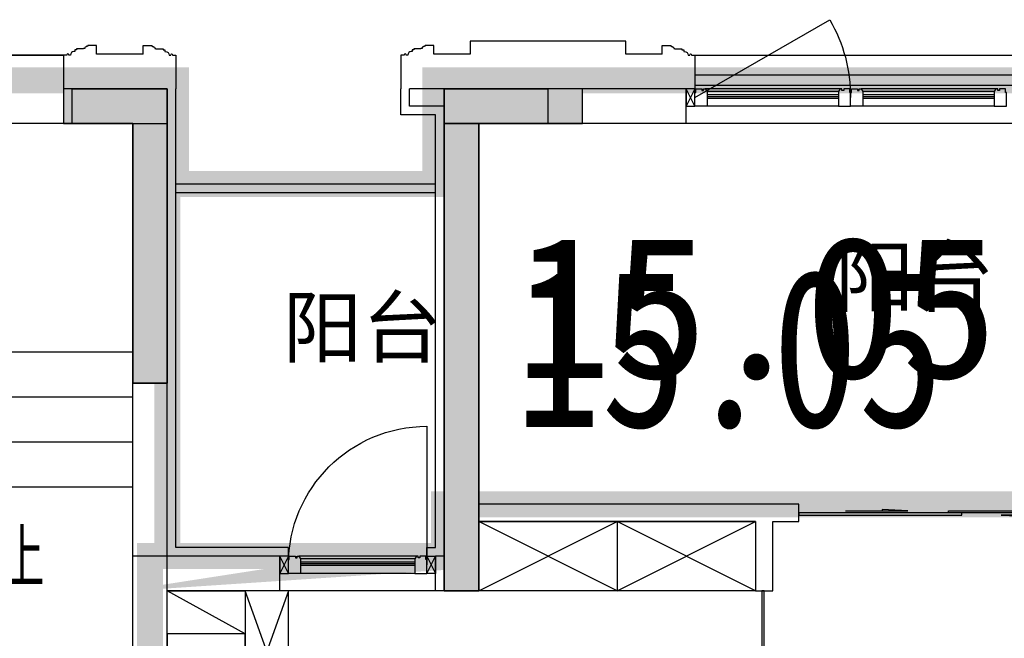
# Model space of a CAD drawing. Header units: millimetres. Extents: x 296296 to 297283, y 219875 to 220035.
# Tile 101 of 256: x 296774.94 to 296780.63, y 220020.71 to 220024.29. Entities that reach past the tile are written whole.
import ezdxf

# ---------------------------------------------------------------- set-up
doc = ezdxf.new("R2010")
doc.units = ezdxf.units.MM
doc.linetypes.add('-DASH', pattern=[0.35, 0.25, -0.1])
doc.linetypes.add('DASH', pattern=[0.35, 0.25, -0.1])
doc.layers.add('$面积结果', color=7, linetype='Continuous')
doc.layers.add('面积-住宅半面积', color=1, linetype='Continuous')
doc.layers.add('面积-计容-住宅-0.5', color=1, linetype='Continuous', lineweight=0)
doc.layers.add('面积-计容-住宅-1', color=1, linetype='Continuous', lineweight=0)
doc.styles.add('_TCH_DIM', font='SIMPLEX', dxfattribs={"bigfont": 'GBCBIG'})
doc.styles.add('dw', font='simhei.ttf')
doc.styles.get("Standard").update_dxf_attribs({"font": 'arial.ttf'})

# ---------------------------------------------------------------- blocks, each defined once
blk = doc.blocks.new('*U14')
at = {"lineweight": -2}
blk.add_hatch(color=253, dxfattribs=at).paths.add_polyline_path([(0, 200), (700, 0), (0, 0)])
at = {"color": 253, "linetype": 'DASH', "lineweight": -2}
blk.add_line((1050, 806.2177826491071), (700, 200), dxfattribs=at)
at = {"color": 253, "lineweight": -2}
for p, q in [((700, 200), (93.7822173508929, 550)), ((0, 200), (0, 0)), ((700, 200), (0, 200)), ((0, 200), (700, 0)), ((700, 0), (700, 200)), ((0, 0), (700, 0))]:
    blk.add_line(p, q, dxfattribs=at)
at = {"color": 253, "linetype": 'DASH', "lineweight": -2}
blk.add_arc((700, 200), 700, 60.00000000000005, 180, dxfattribs=at)
blk = doc.blocks.new('$DORLIB2D$00000127')
at = {"color": 253, "lineweight": -2}
for points in [[(-0.5333333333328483, 0.7948983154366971), (-0.5333333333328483, 0.690405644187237)], [(-0.0333333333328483, 0.7948983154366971), (-0.5333333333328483, 0.7948983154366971)], [(-0.0333333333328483, 0.7948983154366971), (-0.0333333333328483, 0.690405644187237)], [(0.5333333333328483, 0.7948983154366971), (0.0333333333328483, 0.7948983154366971)], [(0.0333333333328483, 0.7948983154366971), (0.0333333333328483, 0.690405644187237)], [(0.5333333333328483, 0.7948983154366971), (0.5333333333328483, 0.690405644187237)], [(-0.0333333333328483, 0.690405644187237), (-0.5333333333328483, 0.690405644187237)], [(0.5333333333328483, 0.690405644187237), (0.0333333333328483, 0.690405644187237)], [(0.5, 0.4999999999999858), (-0.5, 0.4999999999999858)]]:
    blk.add_lwpolyline(points, dxfattribs=at)
blk = doc.blocks.new('$DORLIB2D$00000116')
at = {"color": 253, "lineweight": -2}
for p, q in [((-0.4999999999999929, 7.1e-15), (-0.146446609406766, 0.353553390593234)), ((0.5000000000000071, 7.1e-15), (0.1464466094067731, 0.353553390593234))]:
    blk.add_line(p, q, dxfattribs=at)
for centre, radius, start, end in [((-0.4999999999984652, 4.832e-13), 0.4999999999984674, 0, 45), ((0.4999999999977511, 9.059e-13), 0.4999999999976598, 135, 180)]:
    blk.add_arc(centre, radius, start, end, dxfattribs=at)
blk = doc.blocks.new('洋房核心筒（标准层）')
at = {"color": 253}
for p, q in [((13399.99999975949, 9700.000023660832), (13400.00000002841, 13200.00000022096)), ((13400.00000002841, 13200.00000022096), (13600.00000002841, 13200.00000020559)), ((14930.00000002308, 13200.00000001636), (13599.99999987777, 13200.00000002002)), ((13599.99999987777, 13200.00000002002), (13599.99999987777, 11879.99999977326)), ((13599.99999975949, 9700.000023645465), (13600.00000002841, 13200.00000020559)), ((15926.98729813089, 13199.99999989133), (14930.00000002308, 13200.00000001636)), ((14929.99999986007, 11900.00000001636), (14930.00000002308, 13200.00000001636)), ((15189.99999986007, 11899.99999998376), (15190.00000002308, 13199.99999998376)), ((15449.99999986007, 11899.99999995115), (15450.00000002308, 13199.99999995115)), ((15709.99999986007, 11899.99999991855), (15710.00000002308, 13199.99999991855)), ((16275.05942885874, 12597.12138459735), (15926.98729813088, 13199.99999989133)), ((17270.00000002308, 13199.99999972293), (16042.45735196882, 13199.99999987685)), ((16375.05942886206, 12623.91630382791), (16042.45735196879, 13199.99999987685)), ((16229.99999998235, 12875.16660483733), (16230.00000002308, 13199.99999985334)), ((16489.99999992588, 12424.83339483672), (16490.00000002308, 13199.99999982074)), ((16749.99999986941, 11974.50018483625), (16750.00000002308, 13199.99999978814)), ((17009.99999986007, 11899.99999975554), (17010.00000002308, 13199.99999975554)), ((17269.99999986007, 11899.99999972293), (17270.00000002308, 13199.99999972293)), ((18600.00000003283, 13199.99999955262), (17269.99999994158, 13199.99999972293)), ((18599.9999998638, 11879.99999964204), (18600.00000003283, 13199.99999955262)), ((18599.99999976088, 9700.000023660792), (18600.00000002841, 13199.9999995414)), ((18600.00000002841, 13199.9999995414), (18800.00000002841, 13199.99999952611)), ((18799.99999976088, 9700.000023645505), (18800.00000002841, 13199.99999952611)), ((15969.99999986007, 11899.99999988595), (15970.00000001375, 13125.49981483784)), ((16229.99999986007, 11899.99999985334), (16229.99999995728, 12675.16660483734)), ((16455.45941541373, 12645.45941528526), (16275.05942885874, 12597.12138459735)), ((16282.56718102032, 12439.41447386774), (16455.45941541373, 12645.45941528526)), ((16454.91873227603, 12485.5959328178), (16282.56718102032, 12439.41447386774)), ((16793.01270175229, 11899.99999978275), (16454.91873227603, 12485.5959328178)), ((16677.54264791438, 11899.99999979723), (16354.91873227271, 12458.80101358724)), ((16489.99999986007, 11899.99999982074), (16489.9999999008, 12224.83339483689)), ((14899.99999987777, 11900.00000002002), (14929.99999986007, 11900.00000001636)), ((14899.99999987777, 11879.99999973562), (14899.99999987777, 11900.00000002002)), ((14899.99999983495, 11100.00000003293), (14899.99999988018, 11900.00000003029)), ((15999.99999988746, 11899.99999988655), (14899.99999988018, 11900.00000003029)), ((16677.54264791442, 11899.99999979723), (14929.99999986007, 11900.00000001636)), ((17299.99999987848, 11899.99999971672), (15999.99999988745, 11899.99999988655)), ((17269.99999986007, 11899.99999972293), (16793.01270175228, 11899.99999978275)), ((17269.99999986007, 11899.99999972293), (17299.99999986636, 11899.99999971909)), ((17299.99999986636, 11899.99999971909), (17299.9999998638, 11879.99999971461)), ((17299.99999983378, 11099.99999971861), (17299.99999987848, 11899.99999971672)), ((13599.99999987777, 11879.9999998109), (13599.9999998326, 11099.9999998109)), ((14899.99999987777, 11879.99999973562), (13599.99999987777, 11879.9999998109)), ((14899.99999987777, 11879.99999973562), (14899.9999998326, 11099.99999973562)), ((17299.99999982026, 11099.99999971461), (17299.9999998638, 11879.99999971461)), ((17299.9999998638, 11879.99999971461), (18599.9999998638, 11879.99999964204)), ((18599.99999982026, 11099.99999964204), (18599.9999998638, 11879.99999964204)), ((14999.9999998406, 11200.00000001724), (14999.99999987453, 11800.00000001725)), ((15899.9999998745, 11799.99999989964), (14999.99999987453, 11800.00000001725)), ((15899.99999985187, 11399.99999988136), (15899.9999998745, 11799.99999989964)), ((17199.99999987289, 11799.9999997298), (15999.99999987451, 11799.99999988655)), ((15999.99999985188, 11399.99999986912), (15999.99999987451, 11799.99999988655)), ((17199.99999983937, 11199.99999972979), (17199.99999987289, 11799.9999997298)), ((14899.99999986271, 11619.99999973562), (13599.99999986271, 11619.9999998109)), ((17299.99999984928, 11619.99999971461), (18599.99999984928, 11619.99999964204)), ((15649.99999984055, 11199.99999991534), (15649.99999985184, 11399.99999991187)), ((15899.99999985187, 11399.99999988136), (15649.99999985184, 11399.99999991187)), ((16599.99999985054, 11399.99999979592), (15999.99999985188, 11399.99999986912)), ((16599.99999983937, 11199.99999979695), (16599.99999985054, 11399.99999979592)), ((14899.99999984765, 11359.99999973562), (13599.99999984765, 11359.9999998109)), ((17299.99999983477, 11359.99999971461), (18599.99999983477, 11359.99999964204)), ((15749.99999983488, 11099.99999989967), (15749.99999984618, 11299.99999989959)), ((15999.99999984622, 11299.99999986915), (15749.99999984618, 11299.99999989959)), ((16499.99999984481, 11299.99999980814), (15999.99999984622, 11299.99999986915)), ((16499.99999983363, 11099.99999980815), (16499.99999984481, 11299.99999980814)), ((14999.99999985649, 11100.00000001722), (14999.99999987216, 11200.00000001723)), ((15649.99999984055, 11199.99999991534), (15599.99999987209, 11199.99999992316)), ((15599.99999987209, 11199.99999992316), (15599.99999985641, 11099.99999992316)), ((16599.99999980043, 11099.99999979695), (16599.99999981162, 11199.99999979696)), ((17199.99999983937, 11199.99999972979), (17199.99999980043, 11099.9999997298)), ((14899.9999998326, 11099.99999973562), (13599.9999998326, 11099.9999998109)), ((14899.99999983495, 11100.00000003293), (14999.99999985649, 11100.00000001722)), ((15599.99999985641, 11099.99999992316), (15749.99999983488, 11099.99999989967)), ((16499.99999983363, 11099.99999980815), (16599.99999980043, 11099.99999979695)), ((17199.99999980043, 11099.9999997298), (17299.99999983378, 11099.99999971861)), ((17299.99999982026, 11099.99999971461), (18599.99999982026, 11099.99999964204)), ((14874.99999968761, 9800.000023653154), (14874.99999965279, 9185.000023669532)), ((17324.99999968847, 9800.000023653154), (14874.99999968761, 9800.000023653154)), ((17324.99999965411, 9185.000023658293), (17324.99999968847, 9800.000023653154)), ((13399.99999975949, 9700.000023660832), (13599.99999975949, 9700.000023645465)), ((18599.99999976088, 9700.000023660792), (18799.99999976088, 9700.000023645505)), ((15074.99999965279, 9185.00002365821), (15074.99999967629, 9600.000023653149)), ((17124.9999996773, 9600.000023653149), (15074.99999967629, 9600.000023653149)), ((17124.9999996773, 9600.000023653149), (17124.99999965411, 9185.000023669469)), ((14874.99999965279, 9185.000023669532), (15074.99999965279, 9185.00002365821)), ((17124.99999965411, 9185.000023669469), (17324.99999965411, 9185.000023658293)), ((15074.9999995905, 8085.000023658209), (14874.9999995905, 8085.000023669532)), ((14874.9999995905, 8085.000023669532), (14874.99999953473, 7100.000023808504)), ((15074.99999954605, 7300.000023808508), (15074.9999995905, 8085.000023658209)), ((17324.99999959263, 8085.000023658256), (17124.99999959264, 8085.000023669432)), ((17124.99999959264, 8085.000023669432), (17124.99999954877, 7300.000023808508)), ((17324.9999995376, 7100.000023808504), (17324.99999959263, 8085.000023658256)), ((17124.99999954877, 7300.000023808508), (15074.99999954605, 7300.000023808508)), ((17324.9999995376, 7100.000023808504), (14874.99999953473, 7100.000023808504))]:
    blk.add_line(p, q, dxfattribs=at)
at = {"color": 253, "lineweight": -2}
for p, q in [((16874.99999966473, 9375.000023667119), (15324.99999966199, 9375.000023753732)), ((15324.99999966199, 9375.000023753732), (15324.99999957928, 7895.000023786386)), ((16874.99999958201, 7895.000023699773), (15324.99999966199, 9375.000023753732)), ((16874.99999966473, 9375.000023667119), (15324.99999957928, 7895.000023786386)), ((16874.99999958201, 7895.000023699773), (16874.99999966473, 9375.000023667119)), ((15324.99999957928, 7895.000023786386), (16874.99999958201, 7895.000023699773)), ((16564.99999957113, 7710.000023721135), (15634.9999995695, 7710.000023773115)), ((15634.9999995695, 7710.000023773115), (15634.99999955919, 7525.000023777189)), ((16564.99999956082, 7525.000023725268), (16564.99999957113, 7710.000023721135)), ((15634.99999955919, 7525.000023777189), (16564.99999956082, 7525.000023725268))]:
    blk.add_line(p, q, dxfattribs=at)
at = {"color": 253}
for points in [[(14249.99999982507, 10969.99999977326, 0, 0, 0), (14249.99999987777, 12550.00000002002, 0, 0, 0), (16229.99999994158, 12549.99999985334, 0, 80.00000000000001, 0), (15929.99999994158, 12549.9999998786, 0, 0, 0)], [(17949.999999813, 10969.99999967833, 0, 0, 0), (17949.99999994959, 12549.99999963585, 0, 0, 0), (16489.99999994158, 12549.99999982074, 0, 80.00000000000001, 0), (16789.99999994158, 12549.99999982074, 0, 0, 0)]]:
    blk.add_lwpolyline(points, format="xyseb", dxfattribs=at)
at = {"color": 253, "lineweight": -2}
blk.add_lwpolyline([(17299.99999980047, 11099.99992195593), (17299.99999989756, 11899.99999971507), (14899.99999988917, 11900.00000006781), (14899.99999977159, 11100.0000000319)], dxfattribs=at)
blk.add_lwpolyline([(15749.99999983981, 11299.99999997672), (16499.99999983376, 11299.99999997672), (16499.99999983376, 11099.99999980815), (15749.99999983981, 11099.99999980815)], close=True, dxfattribs=at)
at = {"color": 253, "lineweight": -2, "xscale": -1, "rotation": 180}
blk.add_blockref('*U14', (15774.94990664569, 11299.98568751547), dxfattribs=at)
at = {"color": 253}
for name, p, xscale, yscale, zscale, rotation in [('$DORLIB2D$00000116', (15299.99999986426, 11149.9999999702), 600, 600, 600, 179.9999999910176), ('$DORLIB2D$00000116', (16899.999999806, 11149.99999976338), -600, 600, -600, 179.9999999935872), ('$DORLIB2D$00000127', (14974.99999962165, 8635.000023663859), 1100, -200, 1100, 89.99999999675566), ('$DORLIB2D$00000127', (17224.99999962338, 8635.000023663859), 1100, 200, 1100, 89.99999999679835)]:
    blk.add_blockref(name, p, dxfattribs=dict(at, xscale=xscale, yscale=yscale, zscale=zscale, rotation=rotation))
at = {"color": 253, "style": '_TCH_DIM'}
for s, p in [('电', (15184.66559205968, 11273.07109868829)), ('水', (16787.66644105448, 11273.07109868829)), ('下', (14155.05319131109, 10519.89999977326)), ('上', (17845.74468065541, 10519.89999967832)), ('电梯', (15884.71652595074, 8513.51764473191))]:
    blk.add_text(s, height=337.5886524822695, dxfattribs=at).set_placement(p)
blk = doc.blocks.new('wy53eu64i765i57i78i')
blk.add_hatch(color=253).paths.add_polyline_path([(968574.8600675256, 192758.4369128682), (968574.8600675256, 191258.4020578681), (968774.8600675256, 191258.4020578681), (968774.8600675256, 192958.4369128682), (968174.8600675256, 192958.4369128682), (968174.8600675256, 192758.4369128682)], flags=0)
blk.add_hatch(color=253).paths.add_polyline_path([(970374.8556005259, 192958.4369168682), (970374.8467965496, 190058.4376608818), (970574.8467965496, 190058.4376608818), (970574.8556005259, 192758.4369128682), (971174.8564829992, 192758.4377494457), (971174.8564829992, 192958.4377494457)])
at = {"color": 253}
for points in [[(968574.8600675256, 192758.4369128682), (968574.8600675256, 191258.4020578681), (968774.8600675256, 191258.4020578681), (968774.8600675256, 192958.4369128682), (968174.8600675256, 192958.4369128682), (968174.8600675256, 192758.4369128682), (968574.8600675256, 192758.4369128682)], [(970374.8556005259, 192958.4369168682), (970374.8467965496, 190058.4376608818), (970574.8467965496, 190058.4376608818), (970574.8556005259, 192758.4369128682), (971174.8564829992, 192758.4377494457), (971174.8564829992, 192958.4377494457), (970374.8556005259, 192958.4369168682)]]:
    blk.add_lwpolyline(points, close=True, dxfattribs=at)
blk = doc.blocks.new('sayea5yuteaytuytrauyt')
h = blk.add_hatch()
h.set_pattern_fill('钢筋混凝土', color=253, scale=100)
h.set_pattern_definition([(45, (0, 0), (-176.7766952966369, 176.7766952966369), []), (49.99999999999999, (0, 0), (717.2601826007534, -62.75213498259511), [75, -825]), (355, (0, 0), (-138.751333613, 752.1921337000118), [60, -660]), (100.4514, (59.77168, -5.22934), (578.5093817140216, 689.4395420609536), [63.74019000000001, -701.142112]), (46.1842, (0, 200), (1067.241048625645, -165.5190143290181), [112.5, -1237.5]), (96.63560000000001, (88.936745, 186.206693), (934.6627055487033, 974.1178709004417), [95.610288, -1051.713]), (351.1842, (0, 200), (934.6619451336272, 974.1186009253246), [90, -990]), (21, (100, 150), (596.9070521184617, -402.6188906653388), [75, -825]), (326.0000000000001, (100, 150), (243.3153319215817, 725.150045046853), [60, -660]), (71.4514, (149.742233, 116.448394), (840.22262858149, 322.5304967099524), [63.74019000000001, -701.142112]), (37.5, (0, 0), (12.15985531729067, 332.8938538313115), [0, -652, 0, -670, 0, -662.5]), (7.5, (0, 0), (263.0695374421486, 394.4117118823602), [0, -382, 0, -637, 0, -252.5]), (327.5, (-223, 0), (533.822436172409, -22.55487173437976), [0, -250, 0, -780, 0, -1035]), (317.5, (-323, 0), (583.1861693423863, 100.1049823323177), [0, -325, 0, -518, 0, -735])])
h.paths.add_polyline_path([(1007424.854593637, 89058.43775986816), (1007424.854593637, 87258.43856486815), (1007174.854593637, 87258.43856486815), (1007174.854593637, 89058.43775986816)])
h.paths.add_polyline_path([(1021574.855280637, 89058.43775986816), (1021574.855280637, 87258.43856486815), (1021324.855280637, 87258.43856486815), (1021324.855280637, 89058.43775986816)])
h.paths.add_polyline_path([(989374.8548266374, 89058.43775186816), (989374.8548266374, 87258.43815686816), (989124.8548266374, 87258.43815686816), (989124.8548266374, 89058.43775186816)])
h.paths.add_polyline_path([(1039624.855051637, 89058.43775186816), (1039624.855051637, 87258.43815686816), (1039374.855051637, 87258.43815686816), (1039374.855051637, 89058.43775186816)])
h.paths.add_polyline_path([(1014474.854936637, 87858.43815686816), (1014474.854936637, 84858.43816086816), (1014274.854936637, 84858.43816086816), (1014274.854936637, 87858.43815686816)])
h.paths.add_polyline_path([(1044574.854944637, 92958.43692786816), (1044574.854944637, 91158.43691286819), (1044374.854944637, 91158.43691286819), (1044374.854944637, 92758.43691286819), (1044074.854822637, 92758.43691286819), (1044074.854822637, 92958.43691286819)])
h.paths.add_polyline_path([(984374.8549336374, 92758.43691286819), (984374.8549336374, 91158.43691286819), (984174.8549336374, 91158.43691286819), (984174.8548116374, 92958.43691286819), (984674.8550556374, 92958.43691286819), (984674.8550556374, 92758.43691286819)])
h.paths.add_polyline_path([(1027974.850721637, 92758.43691286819), (1027974.850721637, 91258.40206186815), (1027774.850721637, 91258.40206186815), (1027774.850721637, 92958.43691286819), (1028324.850721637, 92958.43691286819), (1028324.850721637, 92758.43691286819)])
h.paths.add_polyline_path([(1000974.859155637, 92958.43691286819), (1000974.859155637, 91258.40206186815), (1000774.859155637, 91258.40206186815), (1000774.859155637, 92758.43691286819), (1000424.859155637, 92758.43691286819), (1000424.859155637, 92958.43691286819)])
h.paths.add_polyline_path([(1033174.859613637, 92958.43691286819), (1033174.859613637, 91258.40205786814), (1032974.859613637, 91258.40205786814), (1032974.859613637, 92758.43691286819), (1032624.859613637, 92758.43691286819), (1032624.859613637, 92958.43691286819)])
h.paths.add_polyline_path([(995774.8502636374, 92758.43691286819), (995774.8502636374, 91258.40205786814), (995574.8502636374, 91258.40205786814), (995574.8502636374, 92958.43691286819), (996124.8502636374, 92958.43691286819), (996124.8502636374, 92758.43691286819)])
h.paths.add_polyline_path([(1014874.854936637, 80258.43772586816), (1014874.854936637, 80058.43772586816), (1014274.854936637, 80058.43772586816), (1014274.854936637, 81858.43772586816), (1014474.854936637, 81858.43772586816), (1014474.854936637, 80258.43772586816)])
h.paths.add_polyline_path([(1046674.855165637, 92358.43775186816), (1046674.855165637, 90658.43777086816), (1046474.855165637, 90658.43777086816), (1046474.855165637, 92158.43775186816), (1046024.855051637, 92158.43775186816), (1046024.855051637, 92358.43775186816)])
h.paths.add_polyline_path([(982274.8547116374, 92158.43775186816), (982274.8547116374, 90658.43777086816), (982074.8547116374, 90658.43777086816), (982074.8547116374, 92358.43775186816), (982724.8548266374, 92358.43775186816), (982724.8548266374, 92158.43775186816)])
h.paths.add_polyline_path([(1042874.855566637, 80058.43772586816), (1042874.855604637, 79458.43791586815), (1042074.855596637, 79458.43791586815), (1042074.855596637, 79658.43791586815), (1042674.855566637, 79658.43791586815), (1042674.855528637, 80258.43772586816), (1043624.855539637, 80258.43772586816), (1043624.855539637, 80058.43772586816)])
h.paths.add_polyline_path([(1010674.855341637, 80058.43772586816), (1010674.855379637, 79458.43791586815), (1009874.855367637, 79458.43791586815), (1009874.855367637, 79658.43791586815), (1010474.855341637, 79658.43791586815), (1010474.855303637, 80258.43772586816), (1011424.855310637, 80258.43772586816), (1011424.855310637, 80058.43772586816)])
h.paths.add_polyline_path([(1018874.854505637, 79658.43791586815), (1018874.854505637, 79458.43791586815), (1018074.854498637, 79458.43791586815), (1018074.854536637, 80058.43772586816), (1017324.854563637, 80058.43772586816), (1017324.854563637, 80258.43772586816), (1018274.854536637, 80258.43773286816), (1018274.854536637, 79658.43791586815)])
h.paths.add_polyline_path([(986674.8542806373, 79658.43791586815), (986674.8542806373, 79458.43791586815), (985874.8542736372, 79458.43791586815), (985874.8543116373, 80058.43772586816), (985124.8543376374, 80058.43772586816), (985124.8543376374, 80258.43772586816), (986074.8543116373, 80258.43773286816), (986074.8543116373, 79658.43791586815)])
h.paths.add_polyline_path([(1016574.855280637, 92758.43691286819), (1016574.855280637, 91158.43691286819), (1016374.855280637, 91158.43691286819), (1016374.855280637, 92158.43775186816), (1016074.855051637, 92158.43775186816), (1016074.855051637, 92358.43775186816), (1016374.855280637, 92358.43775186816), (1016374.855280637, 92958.43691286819), (1016874.855280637, 92958.43691286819), (1016874.855280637, 92758.43691286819)])
h.paths.add_polyline_path([(1012374.854593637, 92158.43775186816), (1012374.854593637, 91158.43691286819), (1012174.854593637, 91158.43691286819), (1012174.854593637, 92758.43691286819), (1011874.854593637, 92758.43691286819), (1011874.854593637, 92958.43691286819), (1012374.854593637, 92958.43691286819), (1012374.854593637, 92358.43775186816), (1012674.854826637, 92358.43775186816), (1012674.854826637, 92158.43775186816)])
h.paths.add_polyline_path([(1031699.854631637, 87258.43614286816), (1031699.854631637, 86658.43778686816), (1029249.854215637, 86658.43778686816), (1029249.854215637, 87258.43614286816), (1029449.854215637, 87258.43614286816), (1029449.854215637, 86858.43778286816), (1031499.854631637, 86858.43778286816), (1031499.854631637, 87258.43614286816)])
h.paths.add_polyline_path([(999499.8556616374, 87258.43614286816), (999499.8556616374, 86658.43778686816), (997049.8552426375, 86658.43778686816), (997049.8552426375, 87258.43614286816), (997249.8552426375, 87258.43614286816), (997249.8552426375, 86858.43778286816), (999299.8556616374, 86858.43778286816), (999299.8556616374, 87258.43614286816)])
h.paths.add_polyline_path([(1029449.854215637, 89158.43772886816), (1029449.854215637, 88743.43829786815), (1029249.854215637, 88743.43829786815), (1029249.854215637, 89358.43772886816), (1031699.854631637, 89358.43772886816), (1031699.854631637, 88743.43913286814), (1031499.854631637, 88743.43913286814), (1031499.854631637, 89158.43772886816)])
h.paths.add_polyline_path([(999499.8556616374, 89358.43772886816), (999499.8556616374, 88743.43829786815), (999299.8556616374, 88743.43829786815), (999299.8556616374, 89158.43772886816), (997249.8552426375, 89158.43772886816), (997249.8552426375, 88743.43913286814), (997049.8552426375, 88743.43913286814), (997049.8552426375, 89358.43772886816)])
h.paths.add_polyline_path([(1026174.845110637, 92958.43691286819), (1026174.845110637, 90058.43717586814), (1025974.845110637, 90058.43717586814), (1025974.845110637, 92758.43691286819), (1025574.850809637, 92758.43691286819), (1025574.850809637, 92958.43691286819)])
h.paths.add_polyline_path([(1002774.864763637, 92758.43691286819), (1002774.864763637, 90058.43717586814), (1002574.864763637, 90058.43717586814), (1002574.864763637, 92958.43691286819), (1003174.859068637, 92958.43691286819), (1003174.859068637, 92758.43691286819)])
h.paths.add_polyline_path([(993974.8547306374, 92958.43691686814), (993974.8547306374, 90058.44779286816), (993774.8547306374, 90058.44779286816), (993774.8547306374, 92758.43691286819), (993374.8515306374, 92758.43691286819), (993374.8515306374, 92958.43691286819)])
h.paths.add_polyline_path([(1034974.855142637, 92758.43691286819), (1034974.855142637, 90058.44779286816), (1034774.855142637, 90058.44779286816), (1034774.855142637, 92958.43691686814), (1035374.858343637, 92958.43691286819), (1035374.858343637, 92758.43691286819)])
h.paths.add_polyline_path([(1046674.855165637, 83408.43776386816), (1046674.855165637, 80058.43772586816), (1046074.855165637, 80058.43772586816), (1046074.855165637, 80258.43772586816), (1046474.855165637, 80258.43772586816), (1046474.855165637, 83408.43776386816)])
h.paths.add_polyline_path([(982674.8547116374, 80258.43772586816), (982674.8547116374, 80058.43772586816), (982074.8547116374, 80058.43772586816), (982074.8547116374, 83408.43776386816), (982274.8547116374, 83408.43776386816), (982274.8547116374, 80258.43772586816)])
h.paths.add_polyline_path([(1001674.854280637, 89358.43772886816), (1001674.854280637, 86658.43778686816), (1001474.854280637, 86658.43778686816), (1001474.854280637, 89158.43772886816), (1000774.859155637, 89158.43772886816), (1000774.859155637, 89358.43772886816)])
h.paths.add_polyline_path([(1027274.855596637, 89158.43772886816), (1027274.855596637, 86658.43778686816), (1027074.855596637, 86658.43778686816), (1027074.855596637, 89358.43772886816), (1027974.850721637, 89358.43772886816), (1027974.850721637, 89158.43772886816)])
h.paths.add_polyline_path([(995074.8548266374, 89158.43772886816), (995074.8548266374, 86658.43778686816), (994874.8548266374, 86658.43778686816), (994874.8548266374, 89358.43772886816), (995774.8502636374, 89358.43772886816), (995774.8502636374, 89158.43772886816)])
h.paths.add_polyline_path([(1033874.855051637, 89358.43772886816), (1033874.855051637, 86658.43778686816), (1033674.855051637, 86658.43778686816), (1033674.855051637, 89158.43772886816), (1032974.859613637, 89158.43772886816), (1032974.859613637, 89358.43772886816)])
h.paths.add_polyline_path([(989374.8548266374, 92958.43691286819), (989374.8548266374, 92158.43691286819), (988974.8548266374, 92158.43691286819), (988974.8548266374, 92958.43691286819)])
h.paths.add_polyline_path([(1007574.854593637, 92958.43691286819), (1007574.854593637, 92158.43691286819), (1007174.854593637, 92158.43691286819), (1007174.854593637, 92958.43691286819)])
h.paths.add_polyline_path([(995074.8548266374, 79658.43738986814), (995074.8548266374, 79258.43738986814), (994374.8548266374, 79258.43738986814), (994374.8548266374, 79658.43738986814)])
h.paths.add_polyline_path([(1002174.854280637, 79658.43738986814), (1002174.854280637, 79258.43738986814), (1001474.854280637, 79258.43738986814), (1001474.854280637, 79658.43738986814)])
h.paths.add_polyline_path([(1027274.855596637, 79658.43738986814), (1027274.855596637, 79258.43738986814), (1026574.855596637, 79258.43738986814), (1026574.855596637, 79658.43738986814)])
h.paths.add_polyline_path([(1034374.855051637, 79658.43738986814), (1034374.855051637, 79258.43738986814), (1033674.855051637, 79258.43738986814), (1033674.855051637, 79658.43738986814)])
h.paths.add_polyline_path([(1039774.855051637, 92958.43691286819), (1039774.855051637, 92158.43691286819), (1039374.855051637, 92158.43691286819), (1039374.855051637, 92958.43691286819)])
h.paths.add_polyline_path([(1021574.855280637, 92958.43691286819), (1021574.855280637, 92158.43691286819), (1021174.855280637, 92158.43691286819), (1021174.855280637, 92958.43691286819)])
at = {"color": 253}
for points in [[(1000974.859155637, 92958.43691286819), (1000974.859155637, 91258.40206186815), (1000774.859155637, 91258.40206186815), (1000774.859155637, 92758.43691286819), (1000424.859155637, 92758.43691286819), (1000424.859155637, 92958.43691286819), (1000974.859155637, 92958.43691286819)], [(1002774.864763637, 92758.43691286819), (1002774.864763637, 90058.43717586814), (1002574.864763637, 90058.43717586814), (1002574.864763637, 92958.43691286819), (1003174.859068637, 92958.43691286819), (1003174.859068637, 92758.43691286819), (1002774.864763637, 92758.43691286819)]]:
    blk.add_lwpolyline(points, close=True, dxfattribs=at)
blk = doc.blocks.new('4uyh5uj6kj67j75rykjtuk7tsik76ykj')
at = {"color": 253}
for p in [(829833.3208160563, 433705.5008984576), (826641.4517531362, 433412)]:
    blk.add_text('阳台', height=337.5886524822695, dxfattribs=at).set_placement(p)
blk = doc.blocks.new('*U1203')
at = {"color": 253}
for p, q in [((799.9957036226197, 150), (-799.9957048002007, 150)), ((-799.9957048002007, 150), (-799.9957048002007, -250)), ((-799.9957048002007, -250), (-5.88790499e-07, 150)), ((0, -250), (-799.9957048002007, 150)), ((0, 150), (0, -250)), ((0, 150), (0, -250)), ((0, -250), (799.9957036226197, 150)), ((799.9957036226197, -250), (0, 150)), ((799.9957036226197, -250), (799.9957036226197, 150)), ((-799.9957048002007, -250), (799.9957036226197, -250))]:
    blk.add_line(p, q, dxfattribs=at)
blk = doc.blocks.new('185洋房-中间套（报建版）-旧规$0$185洋房-边套（报建版）$0$洋房户型$0$$DORLIB2D$00000131')
at = {"color": 253, "lineweight": -2}
for p, q in [((0.1499999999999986, 0.125), (0.2319490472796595, 0.1972603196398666)), ((0.2319490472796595, 0.1972603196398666), (0.2319490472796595, 0.125)), ((-0.5000000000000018, 0.125), (-0.5000000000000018, 0)), ((0.0192439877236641, 0.125), (-0.5000000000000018, 0.125)), ((0.0192439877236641, 0), (0.0192439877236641, 0.125)), ((0.3499999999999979, 0.125), (0.1499999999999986, 0.125)), ((-0.5000000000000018, 0), (0.0192439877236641, 0)), ((-0.0239902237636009, 0), (0.4999999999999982, 0)), ((-0.0239902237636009, -0.125), (-0.0239902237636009, 0)), ((0.4999999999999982, 0), (0.4999999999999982, -0.125)), ((-0.3500000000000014, -0.125), (-0.1500000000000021, -0.125)), ((-0.2319490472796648, -0.1972603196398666), (-0.2319490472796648, -0.125)), ((-0.1500000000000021, -0.125), (-0.2319490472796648, -0.1972603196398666)), ((0.4999999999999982, -0.125), (-0.0239902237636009, -0.125))]:
    blk.add_line(p, q, dxfattribs=at)
blk = doc.blocks.new('185洋房-中间套（报建版）-旧规')
at = {"color": 253, "linetype": 'Continuous'}
for p, q in [((20399.99922599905, 13199.99963090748), (20599.9992259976, 13200.00039144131)), ((20400.00759187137, 10999.99959917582), (20399.99922599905, 13199.99963090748)), ((20600.00759187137, 10999.99997944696), (20599.9992259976, 13200.00039144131)), ((20400.00947418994, 10699.99997944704), (20400.00759187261, 10999.99935200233)), ((22299.9999414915, 10999.99997956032), (20600.00759187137, 10999.99997944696)), ((22450.00043311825, 10999.99997957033), (22299.9999414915, 10999.99997956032)), ((22450.00043312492, 10899.99997957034), (22450.00043311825, 10999.99997957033)), ((20600.0107290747, 10499.99997946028), (20600.00821931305, 10899.99997944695)), ((22199.9999414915, 10899.99997955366), (20600.00821931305, 10899.99997944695)), ((22199.9999414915, 10899.99997955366), (22199.9999414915, 10499.99997954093)), ((22299.9999414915, 10899.99997956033), (22450.00043312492, 10899.99997957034)), ((22299.9999414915, 10499.99997954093), (22299.9999414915, 10899.99997956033)), ((18600.01528048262, 9599.99997953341), (18600.00958371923, 10699.99997932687)), ((19450.01010160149, 10699.99997938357), (18600.00958371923, 10699.99997932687)), ((19450.01010161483, 10499.99997938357), (19450.01010160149, 10699.99997938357)), ((20400.00947418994, 10699.99997944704), (20350.0101016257, 10699.99997944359)), ((20350.01010163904, 10499.99997944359), (20350.0101016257, 10699.99997944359)), ((18800.01424471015, 9799.999979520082), (18800.01061949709, 10499.9999793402)), ((19450.01010161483, 10499.99997938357), (18800.01061949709, 10499.9999793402)), ((20600.0107290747, 10499.99997946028), (20350.01010163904, 10499.99997944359)), ((22199.9999414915, 10499.99997954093), (22299.9999414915, 10499.99997954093))]:
    blk.add_line(p, q, dxfattribs=at)
at = {"color": 253}
for points in [[(19500.00052439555, 10700.00001304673), (19500.00052439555, 10750.00001304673), (18850.00052439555, 10750.00001304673), (18849.9999340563, 13399.99998606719)], [(20300.00052439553, 10700.00001304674), (20300.00052439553, 10750.00001304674), (20350.00052439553, 10750.00001304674), (20350.00052423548, 13250.00001304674), (20149.99992497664, 13250.00001304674), (20149.9999340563, 13400.00002142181)], [(20350.00052425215, 12850.00384984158), (18850.00004544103, 12850.0001244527)], [(20350.00052425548, 12800.00384984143), (18850.00005657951, 12800.00012445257)], [(19250.01528044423, 10249.99997952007), (18800.0152804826, 10499.99997948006)], [(19500.01528044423, 9799.999979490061), (19250.01528044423, 10499.99997945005)], [(19500.01528044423, 10499.99997943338), (19250.01528048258, 9799.999979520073)], [(20350.01010163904, 10499.99997944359), (19450.01010163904, 10499.99997944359)]]:
    blk.add_lwpolyline(points, dxfattribs=at)
for points in [[(18800.0152804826, 10499.99997948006), (19250.01528048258, 10499.99997948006), (19250.01528048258, 10249.99997952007), (18800.0152804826, 10249.99997952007)], [(19250.01528044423, 9799.999979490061), (19500.01528044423, 9799.999979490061), (19500.01528044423, 10499.99997949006), (19250.01528044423, 10499.99997949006)], [(18800.01528048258, 9799.999979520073), (19250.01528048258, 9799.999979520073), (19250.01528048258, 10249.99997952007), (18800.01528048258, 10249.99997952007)]]:
    blk.add_lwpolyline(points, close=True, dxfattribs=at)
at = {"color": 253, "yscale": -100, "zscale": 100}
for p, xscale, rotation in [((23350.00043312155, 10949.99997963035), 1800, 180.000000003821), ((22249.9999414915, 9199.999979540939), 2600, 90)]:
    blk.add_blockref('185洋房-中间套（报建版）-旧规$0$185洋房-边套（报建版）$0$洋房户型$0$$DORLIB2D$00000131', p, dxfattribs=dict(at, xscale=xscale, rotation=rotation))
at = {"color": 253, "xscale": -1}
blk.add_blockref('*U1203', (21400.00423669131, 10749.99997957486), dxfattribs=at)
blk = doc.blocks.new('*U1475')
at = {"color": 253}
for points in [[(32732.70266194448, 9049.579764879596), (32732.70266194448, 8999.579764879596), (32782.70266194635, 8999.579764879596), (32782.70266194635, 9002.579764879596), (32789.70266194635, 9002.579764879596), (32789.70266194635, 9005.57976485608), (32792.70266194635, 9005.57976485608, 0.4142135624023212), (32799.70266194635, 9012.57976485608), (32799.70266194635, 9015.57976485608), (32806.70266194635, 9015.57976485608), (32806.70266194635, 9018.57976485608), (32847.70266285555, 9018.579764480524), (32847.70266279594, 9023.579764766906), (32857.70266273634, 9023.579764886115), (32857.70266261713, 9033.579764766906), (32862.70266350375, 9033.57976482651, 0.4039906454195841), (32882.70266297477, 9054.579764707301), (32892.70266264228, 9054.57976462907), (32892.70266262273, 9052.079764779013, 0.9999999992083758), (32902.70266277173, 9052.079764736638), (32902.7026627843, 9054.57976468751), (32922.70266339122, 9054.57976468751), (32922.70266339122, 9249.579764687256)], [(37312.70266483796, 9049.579764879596), (37312.70266483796, 8999.579764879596), (37262.7026648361, 8999.579764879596), (37262.7026648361, 9002.579764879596), (37255.7026648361, 9002.579764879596), (37255.7026648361, 9005.57976485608), (37252.7026648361, 9005.57976485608, -0.4142135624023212), (37245.7026648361, 9012.57976485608), (37245.7026648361, 9015.57976485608), (37238.7026648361, 9015.57976485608), (37238.7026648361, 9018.57976485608), (37197.7026639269, 9018.579764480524), (37197.7026639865, 9023.579764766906), (37187.70266404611, 9023.579764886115), (37187.70266416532, 9033.579764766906), (37182.7026632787, 9033.57976482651, -0.4039906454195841), (37162.7026638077, 9054.579764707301), (37152.70266414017, 9054.57976462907), (37152.70266415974, 9052.079764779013, -0.9999999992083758), (37142.70266401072, 9052.079764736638), (37142.70266399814, 9054.57976468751), (37122.70266339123, 9054.57976468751), (37122.70266339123, 9249.579764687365)]]:
    blk.add_lwpolyline(points, format="xyb", dxfattribs=at)
blk.add_lwpolyline([(37122.70266339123, 9054.57976468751), (32922.70266339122, 9054.57976468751)], dxfattribs=at)
blk = doc.blocks.new('185标准层外包-边-报建版')
at = {"color": 253, "xscale": -1, "rotation": 180}
blk.add_blockref('*U1475', (-2299.999970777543, 33099.15953963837), dxfattribs=at)
blk = doc.blocks.new('*U1500')
at = {"color": 253}
for points in [[(31332.70266194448, 9049.579764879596), (31332.70266194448, 8999.579764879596), (31382.70266194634, 8999.579764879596), (31382.70266194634, 9002.579764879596), (31389.70266194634, 9002.579764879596), (31389.70266194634, 9005.57976485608), (31392.70266194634, 9005.57976485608, 0.4142135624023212), (31399.70266194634, 9012.57976485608), (31399.70266194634, 9015.57976485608), (31406.70266194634, 9015.57976485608), (31406.70266194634, 9018.57976485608), (31447.70266285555, 9018.579764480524), (31447.70266279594, 9023.579764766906), (31457.70266273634, 9023.579764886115), (31457.70266261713, 9033.579764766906), (31462.70266350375, 9033.57976482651, 0.4039906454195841), (31482.70266297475, 9054.579764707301), (31492.70266264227, 9054.57976462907), (31492.70266262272, 9052.079764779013, 0.9999999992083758), (31502.70266277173, 9052.079764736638), (31502.7026627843, 9054.57976468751), (31522.70266339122, 9054.57976468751), (31522.70266339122, 9249.579764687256)], [(34412.70266483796, 9049.579764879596), (34412.70266483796, 8999.579764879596), (34362.70266483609, 8999.579764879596), (34362.70266483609, 9002.579764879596), (34355.70266483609, 9002.579764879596), (34355.70266483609, 9005.57976485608), (34352.70266483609, 9005.57976485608, -0.4142135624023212), (34345.70266483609, 9012.57976485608), (34345.70266483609, 9015.57976485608), (34338.70266483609, 9015.57976485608), (34338.70266483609, 9018.57976485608), (34297.70266392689, 9018.579764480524), (34297.7026639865, 9023.579764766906), (34287.7026640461, 9023.579764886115), (34287.70266416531, 9033.579764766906), (34282.70266327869, 9033.57976482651, -0.4039906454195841), (34262.70266380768, 9054.579764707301), (34252.70266414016, 9054.57976462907), (34252.70266415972, 9052.079764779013, -0.9999999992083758), (34242.70266401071, 9052.079764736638), (34242.70266399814, 9054.57976468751), (34222.70266339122, 9054.57976468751), (34222.70266339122, 9249.579764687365)]]:
    blk.add_lwpolyline(points, format="xyb", dxfattribs=at)
blk.add_lwpolyline([(34222.70266339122, 9054.57976468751), (31522.70266339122, 9054.57976468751)], dxfattribs=at)
blk = doc.blocks.new('*U1501')
at = {"color": 253}
for points in [[(32732.70266194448, 9049.579764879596), (32732.70266194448, 8999.579764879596), (32782.70266194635, 8999.579764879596), (32782.70266194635, 9002.579764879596), (32789.70266194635, 9002.579764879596), (32789.70266194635, 9005.57976485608), (32792.70266194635, 9005.57976485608, 0.4142135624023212), (32799.70266194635, 9012.57976485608), (32799.70266194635, 9015.57976485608), (32806.70266194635, 9015.57976485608), (32806.70266194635, 9018.57976485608), (32847.70266285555, 9018.579764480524), (32847.70266279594, 9023.579764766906), (32857.70266273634, 9023.579764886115), (32857.70266261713, 9033.579764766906), (32862.70266350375, 9033.57976482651, 0.4039906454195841), (32882.70266297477, 9054.579764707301), (32892.70266264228, 9054.57976462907), (32892.70266262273, 9052.079764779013, 0.9999999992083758), (32902.70266277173, 9052.079764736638), (32902.7026627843, 9054.57976468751), (32922.70266339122, 9054.57976468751), (32922.70266339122, 9249.579764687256)], [(37312.70266483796, 9049.579764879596), (37312.70266483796, 8999.579764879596), (37262.7026648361, 8999.579764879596), (37262.7026648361, 9002.579764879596), (37255.7026648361, 9002.579764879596), (37255.7026648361, 9005.57976485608), (37252.7026648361, 9005.57976485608, -0.4142135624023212), (37245.7026648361, 9012.57976485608), (37245.7026648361, 9015.57976485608), (37238.7026648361, 9015.57976485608), (37238.7026648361, 9018.57976485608), (37197.7026639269, 9018.579764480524), (37197.7026639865, 9023.579764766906), (37187.70266404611, 9023.579764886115), (37187.70266416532, 9033.579764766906), (37182.7026632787, 9033.57976482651, -0.4039906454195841), (37162.7026638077, 9054.579764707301), (37152.70266414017, 9054.57976462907), (37152.70266415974, 9052.079764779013, -0.9999999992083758), (37142.70266401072, 9052.079764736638), (37142.70266399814, 9054.57976468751), (37122.70266339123, 9054.57976468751), (37122.70266339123, 9249.579764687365)]]:
    blk.add_lwpolyline(points, format="xyb", dxfattribs=at)
blk.add_lwpolyline([(37122.70266339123, 9054.57976468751), (32922.70266339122, 9054.57976468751)], dxfattribs=at)
blk = doc.blocks.new('*U1502')
at = {"color": 253}
for points in [[(7970.00000050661, 814.9999839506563), (7970.00000050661, 899.9999839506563), (7900.00000050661, 899.9999839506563), (7900.00000050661, 819.9999839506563), (7905.00000050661, 819.9999839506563), (7905.00000050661, 799.9999839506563), (7940.00000050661, 799.9999839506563), (7940.00000050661, 809.9999839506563), (7950.00000050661, 809.9999839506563), (7950.00000050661, 799.9999839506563), (7960.00000050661, 799.9999839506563)], [(8730.00000050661, 814.9999839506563), (8730.00000050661, 899.9999839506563), (8800.00000050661, 899.9999839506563), (8800.00000050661, 819.9999839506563), (8795.00000050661, 819.9999839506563), (8795.00000050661, 799.9999839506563), (8760.00000050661, 799.9999839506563), (8760.00000050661, 809.9999839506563), (8750.00000050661, 809.9999839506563), (8750.00000050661, 799.9999839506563), (8740.00000050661, 799.9999839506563)]]:
    blk.add_lwpolyline(points, close=True, dxfattribs=at)
for points in [[(7970.00000050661, 899.9999839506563), (8730.00000050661, 899.9999839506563)], [(7970.00000050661, 854.9999839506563), (8730.00000050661, 854.9999839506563)], [(7960.00000050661, 799.9999839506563), (8740.00000050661, 799.9999839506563)], [(7970.00000050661, 844.9999839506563), (8730.00000050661, 844.9999839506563)], [(7970.00000050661, 834.9999839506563), (8730.00000050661, 834.9999839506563)], [(7970.00000050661, 814.9999839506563), (8730.00000050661, 814.9999839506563)]]:
    blk.add_lwpolyline(points, dxfattribs=at)
blk = doc.blocks.new('185标准层外包-中间-报建版$0$seyesryhertyheryetrye')
at = {"color": 253}
blk.add_lwpolyline([(22072.70269624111, 23949.57976469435), (22022.70269624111, 23949.57976469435), (22022.70269624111, 23849.57976469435), (22072.70269624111, 23849.57976469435)], close=True, dxfattribs=at)
for points in [[(22022.70269624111, 23849.57976469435), (22072.70269624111, 23949.57976469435)], [(22022.70269624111, 23949.57976469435), (22072.70269732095, 23849.57976468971)]]:
    blk.add_lwpolyline(points, dxfattribs=at)
blk = doc.blocks.new('*U1507')
at = {"color": 253}
for points in [[(8070.00000050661, 814.9999839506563), (8070.00000050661, 899.9999839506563), (8000.00000050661, 899.9999839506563), (8000.00000050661, 819.9999839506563), (8005.00000050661, 819.9999839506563), (8005.00000050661, 799.9999839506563), (8040.00000050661, 799.9999839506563), (8040.00000050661, 809.9999839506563), (8050.00000050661, 809.9999839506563), (8050.00000050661, 799.9999839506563), (8060.00000050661, 799.9999839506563)], [(8730.00000050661, 814.9999839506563), (8730.00000050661, 899.9999839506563), (8800.00000050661, 899.9999839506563), (8800.00000050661, 819.9999839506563), (8795.00000050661, 819.9999839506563), (8795.00000050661, 799.9999839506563), (8760.00000050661, 799.9999839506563), (8760.00000050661, 809.9999839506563), (8750.00000050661, 809.9999839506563), (8750.00000050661, 799.9999839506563), (8740.00000050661, 799.9999839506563)]]:
    blk.add_lwpolyline(points, close=True, dxfattribs=at)
for points in [[(8070.00000050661, 899.9999839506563), (8730.00000050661, 899.9999839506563)], [(8070.00000050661, 854.9999839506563), (8730.00000050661, 854.9999839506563)], [(8060.00000050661, 799.9999839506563), (8740.00000050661, 799.9999839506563)], [(8070.00000050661, 844.9999839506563), (8730.00000050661, 844.9999839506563)], [(8070.00000050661, 834.9999839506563), (8730.00000050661, 834.9999839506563)], [(8070.00000050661, 814.9999839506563), (8730.00000050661, 814.9999839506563)]]:
    blk.add_lwpolyline(points, dxfattribs=at)
blk = doc.blocks.new('185标准层外包-中间-报建版')
at = {"color": 253, "linetype": 'Continuous'}
for p, q in [((16207.36403893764, 23849.57977558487), (16007.36403792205, 23849.57977558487)), ((16007.36403792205, 23749.57977558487), (16007.36403792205, 23849.57977558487)), ((17607.36404058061, 23849.57977558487), (16207.36403893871, 23849.57977559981)), ((17607.36404057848, 23649.57977558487), (17607.36404058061, 23849.57977558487)), ((16207.36403893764, 23749.57977558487), (16007.36403792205, 23749.57977558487)), ((16207.36403893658, 23649.57977559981), (16207.36403893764, 23749.57977558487)), ((17607.36404057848, 23649.57977558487), (16207.36403893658, 23649.57977559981))]:
    blk.add_line(p, q, dxfattribs=at)
at = {"color": 253}
for points in [[(17657.36404057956, 23799.57977773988), (18436.78690398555, 24249.57977773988, -0.1316524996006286), (18557.36404057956, 23799.57977061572)], [(14467.36403165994, 24049.57977475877), (14467.36403165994, 24099.57977475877), (14517.3640316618, 24099.57977475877), (14517.3640316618, 24096.57977475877), (14524.3640316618, 24096.57977475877), (14524.3640316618, 24093.57977478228), (14527.3640316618, 24093.57977478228, -0.4142135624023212), (14534.3640316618, 24086.57977478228), (14534.3640316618, 24083.57977478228), (14541.3640316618, 24083.57977478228), (14541.3640316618, 24080.57977478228), (14582.364032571, 24080.57977515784), (14582.3640325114, 24075.57977487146), (14592.36403245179, 24075.57977475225), (14592.36403233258, 24065.57977487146), (14597.3640332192, 24065.57977481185, -0.4039906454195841), (14617.36403269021, 24044.57977493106), (14627.36403235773, 24044.57977500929), (14627.36403233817, 24047.07977485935, -0.9999999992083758), (14637.36403248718, 24047.07977490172), (14637.36403249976, 24044.57977495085), (14657.36403310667, 24044.57977495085), (14657.36403310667, 23849.57977495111)], [(16147.36403455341, 24049.57977475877), (16147.36403455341, 24099.57977475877), (16097.36403455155, 24099.57977475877), (16097.36403455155, 24096.57977475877), (16090.36403455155, 24096.57977475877), (16090.36403455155, 24093.57977478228), (16087.36403455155, 24093.57977478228, 0.4142135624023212), (16080.36403455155, 24086.57977478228), (16080.36403455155, 24083.57977478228), (16073.36403455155, 24083.57977478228), (16073.36403455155, 24080.57977478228), (16032.36403364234, 24080.57977515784), (16032.36403370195, 24075.57977487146), (16022.36403376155, 24075.57977475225), (16022.36403388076, 24065.57977487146), (16017.36403299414, 24065.57977481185, 0.4039906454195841), (15997.36403352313, 24044.57977493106), (15987.36403385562, 24044.57977500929), (15987.36403387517, 24047.07977485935, 0.9999999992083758), (15977.36403372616, 24047.07977490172), (15977.36403371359, 24044.57977495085), (15957.36403310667, 24044.57977495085), (15957.36403310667, 23849.579774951)], [(15307.3646934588, 21099.5797784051, -0.414213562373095), (16107.3646934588, 21899.5797784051), (16107.3646934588, 21099.5797784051)]]:
    blk.add_lwpolyline(points, format="xyb", dxfattribs=at)
for points in [[(17467.36403445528, 24049.57977569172), (17257.36403445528, 24049.57977569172), (17257.36403445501, 24124.57977569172), (16357.36403445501, 24124.57977569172), (16357.36403445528, 24049.57977569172), (16147.36403636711, 24049.57977569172)], [(14467.36403347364, 24049.57977569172), (14197.36403636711, 24049.57977569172)], [(20357.3640358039, 23929.57977495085), (17657.3640358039, 23929.57977495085)], [(20357.3640358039, 23869.57977495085), (17657.3640358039, 23869.57977495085)], [(20407.36404057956, 23649.57977558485), (17607.36404057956, 23649.57977558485)]]:
    blk.add_lwpolyline(points, dxfattribs=at)
at = {"color": 253, "rotation": 180}
for name, p in [('*U1501', (46930.06670301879, 33099.15953963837)), ('*U1500', (51880.06669919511, 33099.15953963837)), ('185标准层外包-中间-报建版$0$seyesryhertyheryetrye', (39680.06673682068, 47699.15954243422)), ('*U1502', (26457.36404108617, 24649.57976168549)), ('*U1502', (27357.36404108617, 24649.57976168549)), ('185标准层外包-中间-报建版$0$seyesryhertyheryetrye', (37330.06738969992, 44999.15954309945)), ('*U1507', (24107.36469396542, 21949.57976235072))]:
    blk.add_blockref(name, p, dxfattribs=at)
at = {"color": 253, "xscale": -1, "rotation": 180}
blk.add_blockref('185标准层外包-中间-报建版$0$seyesryhertyheryetrye', (-5915.338002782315, 44999.15954309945), dxfattribs=at)

msp = doc.modelspace()

# ---------------------------------------------------------------- block references
at = {"xscale": 0.001, "yscale": 0.001, "zscale": 0.001}
for name, p in [('洋房核心筒（标准层）', (296756.9884530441, 220010.4885109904)), ('4uyh5uj6kj67j75rykjtuk7tsik76ykj', (295949.8135978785, 219588.9300733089)), ('wy53eu64i765i57i78i', (295807.0135978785, 219830.9300733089)), ('sayea5yuteaytuytrauyt', (295774.8135978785, 219930.9300733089))]:
    msp.add_blockref(name, p, dxfattribs=at)

# ---------------------------------------------------------------- next in the draw order: block references
msp.add_blockref('185洋房-中间套（报建版）-旧规', (296756.9884530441, 220010.4885109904), dxfattribs=at)

# ---------------------------------------------------------------- next in the draw order: linework, layer by layer
at = {"layer": '面积-计容-住宅-0.5', "color": 1, "linetype": '-DASH', "const_width": 0.15}
msp.add_lwpolyline([(296777.3384596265, 220023.3385108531), (296777.3384507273, 220023.3385107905), (296775.7884528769, 220023.3385196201), (296775.7884528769, 220021.1885197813), (296777.3884608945, 220021.1885199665), (296777.3884584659, 220021.48850271), (296781.988452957, 220021.4885113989), (296781.988452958, 220022.5885113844), (296782.1884528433, 220022.5885109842), (296782.1884528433, 220023.1885110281), (296782.2384527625, 220023.1885109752), (296782.2384531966, 220023.938510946), (296777.3384504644, 220023.9385027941), (296777.33845099, 220023.3385154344), (296777.3384596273, 220023.3385154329)], dxfattribs=at)
at = {"layer": '面积-计容-住宅-1', "const_width": 0.15}
for points in [[(296770.3384528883, 220023.9385109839), (296770.3384550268, 220023.3385109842), (296770.3884529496, 220023.3385109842), (296770.3884528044, 220021.1885109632), (296770.4884525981, 220021.1885109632), (296770.4884528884, 220020.1885109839), (296769.7884528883, 220020.1885109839), (296769.7884528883, 220017.6885109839), (296776.3884528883, 220017.6885109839), (296776.3884528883, 220020.1885109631), (296775.6884528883, 220020.1885109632), (296775.6884531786, 220021.1885108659), (296775.7884528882, 220021.1885108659), (296775.7884528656, 220023.3385107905), (296775.8384531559, 220023.3385107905), (296775.8384528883, 220023.9385109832)], [(296777.3884596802, 220021.4885113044), (296781.9884531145, 220021.488510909), (296781.9884528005, 220022.5885109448), (296783.7884530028, 220022.588510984), (296783.7884527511, 220023.2885110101), (296787.1884526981, 220023.2885109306), (296787.1884527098, 220022.6885109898), (296789.1884528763, 220022.6885109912), (296789.1884528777, 220016.3885109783), (296789.188452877, 220016.3885109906), (296789.188452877, 220011.5885109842), (296785.4884528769, 220011.5885109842), (296785.4884528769, 220010.9885109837), (296781.9884528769, 220010.9885109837), (296781.9884528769, 220012.7385109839), (296776.4884528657, 220012.7385109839), (296776.4884528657, 220012.7385109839), (296773.0884528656, 220012.7385109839), (296773.0884528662, 220017.6885109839), (296776.3884528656, 220017.6885109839), (296776.3884528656, 220020.1885109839), (296775.6884528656, 220020.1885109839), (296775.6884528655, 220021.1885108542), (296777.3884596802, 220021.1885113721)]]:
    msp.add_lwpolyline(points, close=True, dxfattribs=at)

# ---------------------------------------------------------------- next in the draw order: block references
at = {"xscale": 0.001, "yscale": 0.001, "zscale": 0.001}
for name, p in [('185标准层外包-边-报建版', (296740.3657503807, 220000.0389312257)), ('185标准层外包-中间-报建版', (296761.1810889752, 220000.0389312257))]:
    msp.add_blockref(name, p, dxfattribs=at)

# ---------------------------------------------------------------- next in the draw order: texts
at = {"layer": '$面积结果', "color": 1, "style": 'dw'}
msp.add_text('15.05', height=0.8206631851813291, dxfattribs=at).set_placement((296777.7980325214, 220022.2175037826))
at = {"layer": '面积-住宅半面积', "color": 1, "style": 'dw', "width": 0.7999999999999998}
msp.add_text('15.05', height=0.9100000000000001, dxfattribs=at).set_placement((296777.800206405, 220021.9352728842))

doc.saveas('drawing.dxf')
